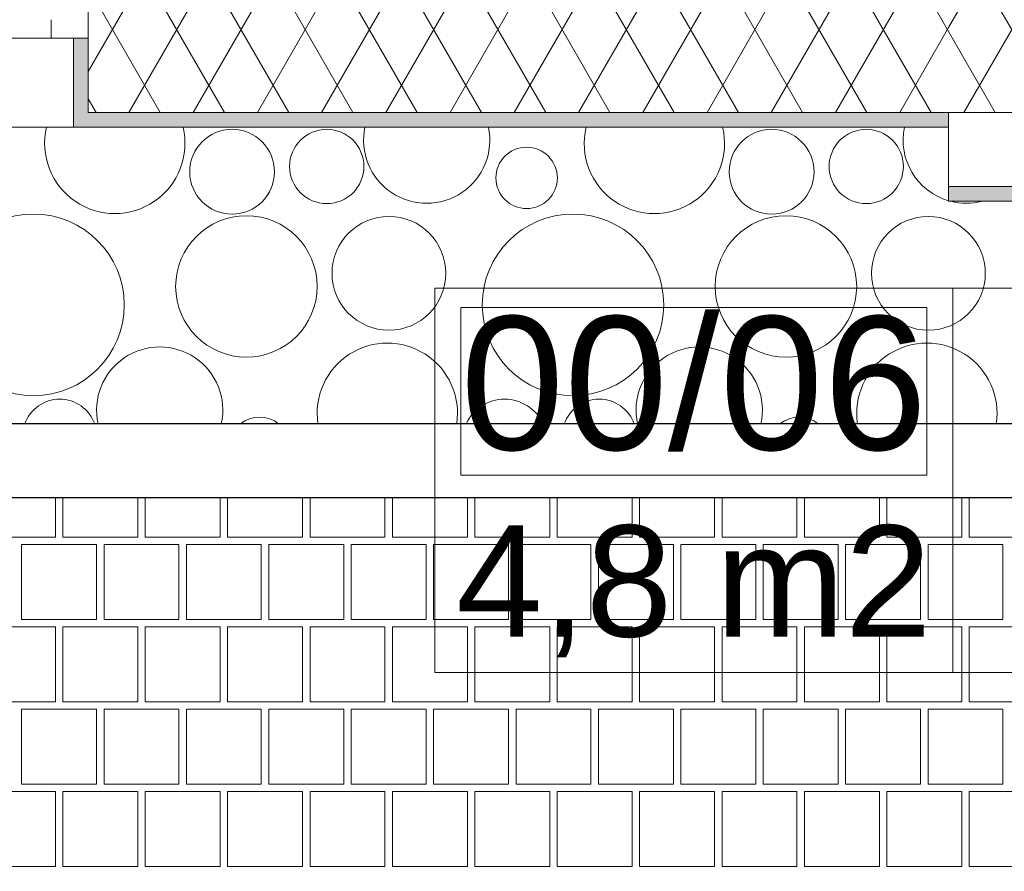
# Model space of a CAD drawing. Header units: millimetres. Extents: x -126271 to -88962, y -179170 to 5194.
# Tile 30 of 66: x -116822 to -115494, y -104260 to -103112. Entities that reach past the tile are written whole.
import ezdxf
from ezdxf.enums import TextEntityAlignment as Align

# ---------------------------------------------------------------- set-up
doc = ezdxf.new("R2010")
doc.units = ezdxf.units.MM
doc.header["$MEASUREMENT"] = 0
for name, color, linetype, lineweight in [('Nowe_0_Nr_pióra__21', 7, 'Continuous', 20), ('Nowe_2D - Rysunki i Obrazki_Nr_pióra__22', 8, 'Continuous', 25), ('Nowe_Konstrukcja - Ściany zew_Nr_pióra__21', 7, 'Continuous', 20), ('Nowe_Konstrukcja - Ściany zew_Nr_pióra__3', 7, 'Continuous', 13), ('Nowe_Okna Archicada_Nr_pióra__3', 7, 'Continuous', 13), ('Nowe_Wymiarowanie - Ogólne_Nr_pióra__42', 8, 'Continuous', 25)]:
    doc.layers.add(name, color=color, linetype=linetype, lineweight=lineweight)
for name, color, linetype, lineweight, true_color in [('Nowe_2D - Rysunki i Obrazki_Nr_pióra__105', 7, 'Continuous', 13, 0xcccccc), ('Nowe_2D - Rysunki i Obrazki_Nr_pióra__61', 7, 'Continuous', 18, 0x6a6a6a), ('Nowe_Konstrukcja - Ściany zew_Nr_pióra__105', 7, 'Continuous', 13, 0xcccccc), ('Nowe_Konstrukcja - Ściany zew_Nr_pióra__23', 7, 'Continuous', 13, 0x858585), ('Nowe_Metryczki pomieszczeń Archicada_Nr_pióra__81', 7, 'Continuous', 13, 0x6a6a6a), ('Nowe_Wymiarowanie - Ogólne_Nr_pióra__81', 7, 'Continuous', 13, 0x6a6a6a)]:
    doc.layers.add(name, color=color, linetype=linetype, lineweight=lineweight, true_color=true_color)
for name, color, linetype in [('Nowe_Elementy Modelu - Strefy', 7, 'Continuous'), ('Nowe_Konstrukcja - Ściany zew', 7, 'Continuous'), ('Nowe_Wymiarowanie - Ogólne', 7, 'Continuous')]:
    doc.layers.add(name, color=color, linetype=linetype)
doc.styles.add('STYL_AUTOMATYCZNY_1', font='arial.ttf')
doc.styles.add('STYL_AUTOMATYCZNY_2', font='arial.ttf')
doc.dimstyles.new('STYL_AUTOMATYCZNY__1', dxfattribs={"dimtxt": 150, "dimasz": 47.5, "dimexe": 0.18, "dimexo": 0.0625, "dimgap": 0, "dimtad": 1, "dimtih": 1, "dimtoh": 1, "dimdec": 0, "dimlfac": 0.1, "dimzin": 0, "dimdsep": 46, "dimtxsty": 'STYL_AUTOMATYCZNY_1', "dimblk": 'ARROWHEAD_6', "dimblk1": 'ARROWHEAD_6', "dimblk2": 'ARROWHEAD_6', "dimcen": 0.09, "dimse1": 1, "dimse2": 1, "dimclrd": 256, "dimclre": 256, "dimclrt": 8, "dimazin": 0, "dimtfac": 1, "dimtdec": 4, "dimtmove": 0, "dimatfit": 3, "dimfxl": 0, "dimtolj": 1, "dimtzin": 0, "dimarcsym": 0})
pattern_1 = [(60, (0, 0), (-64.951905, 37.5), []), (120, (0, 0), (64.951905, 37.5), [])]
pattern_2 = [(0, (0, 0), (0, 86.60254), [0, -50]), (0, (25, 43.3), (0, 86.60254), [0, -50])]
pattern_3 = [(45, (0, 0), (-63.63961, 63.63961), [])]

# ---------------------------------------------------------------- blocks, each defined once
blk = doc.blocks.new('WC P_00_06_14_1', base_point=(-115564.1, -103756.6))
at = {"layer": 'Nowe_Metryczki pomieszczeń Archicada_Nr_pióra__81', "color": 251, "linetype": 'Continuous', "lineweight": 13, "true_color": 0x6a6a6a}
for p, q in [((-116262.1, -103473.8), (-113919.7, -103473.8)), ((-116262.1, -103992.3), (-116262.1, -103473.8)), ((-115564.1, -103473.8), (-115564.1, -103992.3)), ((-116227.2, -103499.7), (-115599, -103499.7)), ((-116227.2, -103726), (-116227.2, -103499.7)), ((-115599, -103499.7), (-115599, -103726)), ((-115599, -103726), (-116227.2, -103726)), ((-116262.1, -103756.6), (-113919.7, -103756.6)), ((-113919.7, -103992.3), (-116262.1, -103992.3))]:
    blk.add_line(p, q, dxfattribs=at)
at = {"layer": 'Nowe_Metryczki pomieszczeń Archicada_Nr_pióra__81', "color": 251, "lineweight": 13, "true_color": 0x6a6a6a}
for tag, height, style, p in [('ROOM_NUMBER', 180, 'STYL_AUTOMATYCZNY_2', (-115913.1, -103601.7)), ('ROOM_NAME', 150, 'STYL_AUTOMATYCZNY_1', (-114741.9, -103607.9)), ('floor_f', 150, 'STYL_AUTOMATYCZNY_1', (-114741.9, -103855.4)), ('ROOM_CALC_AREA', 150, 'STYL_AUTOMATYCZNY_1', (-115913.1, -103868.7))]:
    blk.add_attdef(tag, text='', height=height, dxfattribs=dict(at, style=style)).set_placement(p, align=Align.MIDDLE_CENTER)
blk = doc.blocks.new('*X70')
at = {"layer": 'Nowe_Konstrukcja - Ściany zew_Nr_pióra__105', "color": 254, "linetype": 'Continuous', "lineweight": 13, "true_color": 0xcccccc}
for centre, radius in [((-116535.6, -103316.7), 57.2), ((-116408, -103309.6), 50.1), ((-115808.2, -103316.7), 57.2), ((-115680.6, -103309.6), 50.1), ((-116138.5, -103325), 41.4), ((-116803.4, -103496.3), 122.4), ((-116516.3, -103471.4), 95.4), ((-116324.2, -103453.7), 76.7), ((-116076, -103496.3), 122.4), ((-115788.9, -103471.4), 95.4), ((-115596.8, -103453.7), 76.7)]:
    blk.add_circle(centre, radius, dxfattribs=at)
for centre, radius, start, end in [((-116693.7, -103278.5), 94.6, 166.6559, 13.3441), ((-116273.2, -103274.1), 85.1, 168.1318, 11.8682), ((-115966.3, -103278.5), 94.6, 166.6559, 13.3441), ((-115545.8, -103274.1), 85.1, 168.1318, 253.831), ((-115545.8, -103274.1), 85.1, 255.7865, 284.2135), ((-116633.2, -103638.1), 85.1, 347.4406, 192.5594), ((-116326.3, -103642.4), 94.6, 351.3867, 188.6133), ((-115905.8, -103638.1), 85.1, 347.4406, 192.5594), ((-115598.9, -103642.4), 94.6, 351.3867, 188.6133), ((-116768, -103673.6), 50.1, 19.7598, 160.2402), ((-116168.2, -103680.7), 57.2, 24.8693, 155.1307), ((-116040.6, -103673.6), 50.1, 19.7598, 160.2402), ((-116498.5, -103689), 41.4, 51.4412, 128.5588), ((-115771.1, -103689), 41.4, 51.4412, 128.5588)]:
    blk.add_arc(centre, radius, start, end, dxfattribs=at)
blk = doc.blocks.new('Wypełnienie_2_1', base_point=(0, 0))
at = {"layer": 'Nowe_Konstrukcja - Ściany zew_Nr_pióra__105', "color": 254, "linetype": 'Continuous', "lineweight": 13, "true_color": 0xcccccc}
blk.add_blockref('*X70', (0, 0), dxfattribs=at)
blk = doc.blocks.new('*X78')
at = {"layer": 'Nowe_2D - Rysunki i Obrazki_Nr_pióra__105', "color": 254, "linetype": 'Continuous', "lineweight": 13, "true_color": 0xcccccc}
for p, q in [((-116773.9, -103809.4), (-116773.9, -103756.6)), ((-116763.8, -103756.6), (-116763.8, -103809.4)), ((-116662.8, -103809.4), (-116662.8, -103756.6)), ((-116652.7, -103756.6), (-116652.7, -103809.4)), ((-116551.7, -103809.4), (-116551.7, -103756.6)), ((-116541.6, -103756.6), (-116541.6, -103809.4)), ((-116440.6, -103809.4), (-116440.6, -103756.6)), ((-116430.5, -103756.6), (-116430.5, -103809.4)), ((-116329.5, -103809.4), (-116329.5, -103756.6)), ((-116319.4, -103756.6), (-116319.4, -103809.4)), ((-116218.4, -103809.4), (-116218.4, -103756.6)), ((-116208.3, -103756.6), (-116208.3, -103809.4)), ((-116107.3, -103809.4), (-116107.3, -103756.6)), ((-116097.2, -103756.6), (-116097.2, -103809.4)), ((-115996.2, -103809.4), (-115996.2, -103756.6)), ((-115986.1, -103756.6), (-115986.1, -103809.4)), ((-115885.1, -103809.4), (-115885.1, -103756.6)), ((-115875, -103756.6), (-115875, -103809.4)), ((-115774, -103809.4), (-115774, -103756.6)), ((-115763.9, -103756.6), (-115763.9, -103809.4)), ((-115662.9, -103809.4), (-115662.9, -103756.6)), ((-115652.8, -103756.6), (-115652.8, -103809.4)), ((-115551.8, -103809.4), (-115551.8, -103756.6)), ((-115541.7, -103756.6), (-115541.7, -103809.4)), ((-116874.9, -103809.4), (-116773.9, -103809.4)), ((-116718.4, -103819.5), (-116819.4, -103819.5)), ((-116819.4, -103819.5), (-116819.4, -103920.5)), ((-116763.8, -103809.4), (-116662.8, -103809.4)), ((-116718.4, -103920.5), (-116718.4, -103819.5)), ((-116708.3, -103920.5), (-116708.3, -103819.5)), ((-116708.3, -103819.5), (-116657.8, -103819.5)), ((-116607.3, -103819.5), (-116657.8, -103819.5)), ((-116652.7, -103809.4), (-116551.7, -103809.4)), ((-116607.3, -103920.5), (-116607.3, -103819.5)), ((-116496.2, -103819.5), (-116597.2, -103819.5)), ((-116597.2, -103819.5), (-116597.2, -103920.5)), ((-116541.6, -103809.4), (-116440.6, -103809.4)), ((-116496.2, -103920.5), (-116496.2, -103819.5)), ((-116486.1, -103920.5), (-116486.1, -103819.5)), ((-116486.1, -103819.5), (-116435.6, -103819.5)), ((-116385.1, -103819.5), (-116435.6, -103819.5)), ((-116430.5, -103809.4), (-116329.5, -103809.4)), ((-116385.1, -103920.5), (-116385.1, -103819.5)), ((-116274, -103819.5), (-116375, -103819.5)), ((-116375, -103819.5), (-116375, -103920.5)), ((-116319.4, -103809.4), (-116218.4, -103809.4)), ((-116274, -103920.5), (-116274, -103819.5)), ((-116263.9, -103920.5), (-116263.9, -103819.5)), ((-116263.9, -103819.5), (-116213.4, -103819.5)), ((-116162.9, -103819.5), (-116213.4, -103819.5)), ((-116208.3, -103809.4), (-116107.3, -103809.4)), ((-116162.9, -103920.5), (-116162.9, -103819.5)), ((-116051.8, -103819.5), (-116152.8, -103819.5)), ((-116152.8, -103819.5), (-116152.8, -103920.5)), ((-116097.2, -103809.4), (-115996.2, -103809.4)), ((-116051.8, -103920.5), (-116051.8, -103819.5)), ((-116041.7, -103920.5), (-116041.7, -103819.5)), ((-116041.7, -103819.5), (-115991.2, -103819.5)), ((-115940.7, -103819.5), (-115991.2, -103819.5)), ((-115986.1, -103809.4), (-115885.1, -103809.4)), ((-115940.7, -103920.5), (-115940.7, -103819.5)), ((-115829.6, -103819.5), (-115930.6, -103819.5)), ((-115930.6, -103819.5), (-115930.6, -103920.5)), ((-115875, -103809.4), (-115774, -103809.4)), ((-115829.6, -103920.5), (-115829.6, -103819.5)), ((-115819.5, -103920.5), (-115819.5, -103819.5)), ((-115819.5, -103819.5), (-115769, -103819.5)), ((-115718.5, -103819.5), (-115769, -103819.5)), ((-115763.9, -103809.4), (-115662.9, -103809.4)), ((-115718.5, -103920.5), (-115718.5, -103819.5)), ((-115607.4, -103819.5), (-115708.4, -103819.5)), ((-115708.4, -103819.5), (-115708.4, -103920.5)), ((-115652.8, -103809.4), (-115551.8, -103809.4)), ((-115607.4, -103920.5), (-115607.4, -103819.5)), ((-115597.3, -103920.5), (-115597.3, -103819.5)), ((-115597.3, -103819.5), (-115546.8, -103819.5)), ((-115496.3, -103819.5), (-115546.8, -103819.5)), ((-115541.7, -103809.4), (-115440.7, -103809.4)), ((-115496.3, -103920.5), (-115496.3, -103819.5)), ((-116819.4, -103920.5), (-116718.4, -103920.5)), ((-116657.8, -103920.5), (-116708.3, -103920.5)), ((-116657.8, -103920.5), (-116607.3, -103920.5)), ((-116597.2, -103920.5), (-116496.2, -103920.5)), ((-116435.6, -103920.5), (-116486.1, -103920.5)), ((-116435.6, -103920.5), (-116385.1, -103920.5)), ((-116375, -103920.5), (-116274, -103920.5)), ((-116213.4, -103920.5), (-116263.9, -103920.5)), ((-116213.4, -103920.5), (-116162.9, -103920.5)), ((-116152.8, -103920.5), (-116051.8, -103920.5)), ((-115991.2, -103920.5), (-116041.7, -103920.5)), ((-115991.2, -103920.5), (-115940.7, -103920.5)), ((-115930.6, -103920.5), (-115829.6, -103920.5)), ((-115769, -103920.5), (-115819.5, -103920.5)), ((-115769, -103920.5), (-115718.5, -103920.5)), ((-115708.4, -103920.5), (-115607.4, -103920.5)), ((-115546.8, -103920.5), (-115597.3, -103920.5)), ((-115546.8, -103920.5), (-115496.3, -103920.5)), ((-116773.9, -103930.6), (-116874.9, -103930.6)), ((-116773.9, -104031.6), (-116773.9, -103930.6)), ((-116662.8, -103930.6), (-116763.8, -103930.6)), ((-116763.8, -103930.6), (-116763.8, -104031.6)), ((-116662.8, -104031.6), (-116662.8, -103930.6)), ((-116551.7, -103930.6), (-116652.7, -103930.6)), ((-116652.7, -103930.6), (-116652.7, -104031.6)), ((-116551.7, -104031.6), (-116551.7, -103930.6)), ((-116440.6, -103930.6), (-116541.6, -103930.6)), ((-116541.6, -103930.6), (-116541.6, -104031.6)), ((-116440.6, -104031.6), (-116440.6, -103930.6)), ((-116329.5, -103930.6), (-116430.5, -103930.6)), ((-116430.5, -103930.6), (-116430.5, -104031.6)), ((-116329.5, -104031.6), (-116329.5, -103930.6)), ((-116218.4, -103930.6), (-116319.4, -103930.6)), ((-116319.4, -103930.6), (-116319.4, -104031.6)), ((-116218.4, -104031.6), (-116218.4, -103930.6)), ((-116107.3, -103930.6), (-116208.3, -103930.6)), ((-116208.3, -103930.6), (-116208.3, -104031.6)), ((-116107.3, -104031.6), (-116107.3, -103930.6)), ((-115996.2, -103930.6), (-116097.2, -103930.6)), ((-116097.2, -103930.6), (-116097.2, -104031.6)), ((-115996.2, -104031.6), (-115996.2, -103930.6)), ((-115885.1, -103930.6), (-115986.1, -103930.6)), ((-115986.1, -103930.6), (-115986.1, -104031.6)), ((-115885.1, -104031.6), (-115885.1, -103930.6)), ((-115774, -103930.6), (-115875, -103930.6)), ((-115875, -103930.6), (-115875, -104031.6)), ((-115774, -104031.6), (-115774, -103930.6)), ((-115662.9, -103930.6), (-115763.9, -103930.6)), ((-115763.9, -103930.6), (-115763.9, -104031.6)), ((-115662.9, -104031.6), (-115662.9, -103930.6)), ((-115551.8, -103930.6), (-115652.8, -103930.6)), ((-115652.8, -103930.6), (-115652.8, -104031.6)), ((-115551.8, -104031.6), (-115551.8, -103930.6)), ((-115440.7, -103930.6), (-115541.7, -103930.6)), ((-115541.7, -103930.6), (-115541.7, -104031.6)), ((-116874.9, -104031.6), (-116773.9, -104031.6)), ((-116763.8, -104031.6), (-116662.8, -104031.6)), ((-116652.7, -104031.6), (-116551.7, -104031.6)), ((-116541.6, -104031.6), (-116440.6, -104031.6)), ((-116430.5, -104031.6), (-116329.5, -104031.6)), ((-116319.4, -104031.6), (-116218.4, -104031.6)), ((-116208.3, -104031.6), (-116107.3, -104031.6)), ((-116097.2, -104031.6), (-115996.2, -104031.6)), ((-115986.1, -104031.6), (-115885.1, -104031.6)), ((-115875, -104031.6), (-115774, -104031.6)), ((-115763.9, -104031.6), (-115662.9, -104031.6)), ((-115652.8, -104031.6), (-115551.8, -104031.6)), ((-115541.7, -104031.6), (-115440.7, -104031.6)), ((-116718.4, -104041.7), (-116819.4, -104041.7)), ((-116819.4, -104041.7), (-116819.4, -104142.7)), ((-116718.4, -104142.7), (-116718.4, -104041.7)), ((-116708.3, -104142.7), (-116708.3, -104041.7)), ((-116708.3, -104041.7), (-116657.8, -104041.7)), ((-116607.3, -104041.7), (-116657.8, -104041.7)), ((-116607.3, -104142.7), (-116607.3, -104041.7)), ((-116496.2, -104041.7), (-116597.2, -104041.7)), ((-116597.2, -104041.7), (-116597.2, -104142.7)), ((-116496.2, -104142.7), (-116496.2, -104041.7)), ((-116486.1, -104142.7), (-116486.1, -104041.7)), ((-116486.1, -104041.7), (-116435.6, -104041.7)), ((-116385.1, -104041.7), (-116435.6, -104041.7)), ((-116385.1, -104142.7), (-116385.1, -104041.7)), ((-116274, -104041.7), (-116375, -104041.7)), ((-116375, -104041.7), (-116375, -104142.7)), ((-116274, -104142.7), (-116274, -104041.7)), ((-116263.9, -104142.7), (-116263.9, -104041.7)), ((-116263.9, -104041.7), (-116213.4, -104041.7)), ((-116162.9, -104041.7), (-116213.4, -104041.7)), ((-116162.9, -104142.7), (-116162.9, -104041.7)), ((-116051.8, -104041.7), (-116152.8, -104041.7)), ((-116152.8, -104041.7), (-116152.8, -104142.7)), ((-116051.8, -104142.7), (-116051.8, -104041.7)), ((-116041.7, -104142.7), (-116041.7, -104041.7)), ((-116041.7, -104041.7), (-115991.2, -104041.7)), ((-115940.7, -104041.7), (-115991.2, -104041.7)), ((-115940.7, -104142.7), (-115940.7, -104041.7)), ((-115829.6, -104041.7), (-115930.6, -104041.7)), ((-115930.6, -104041.7), (-115930.6, -104142.7)), ((-115829.6, -104142.7), (-115829.6, -104041.7)), ((-115819.5, -104142.7), (-115819.5, -104041.7)), ((-115819.5, -104041.7), (-115769, -104041.7)), ((-115718.5, -104041.7), (-115769, -104041.7)), ((-115718.5, -104142.7), (-115718.5, -104041.7)), ((-115607.4, -104041.7), (-115708.4, -104041.7)), ((-115708.4, -104041.7), (-115708.4, -104142.7)), ((-115607.4, -104142.7), (-115607.4, -104041.7)), ((-115597.3, -104142.7), (-115597.3, -104041.7)), ((-115597.3, -104041.7), (-115546.8, -104041.7)), ((-115496.3, -104041.7), (-115546.8, -104041.7)), ((-115496.3, -104142.7), (-115496.3, -104041.7)), ((-116773.9, -104152.8), (-116874.9, -104152.8)), ((-116819.4, -104142.7), (-116718.4, -104142.7)), ((-116773.9, -104253.8), (-116773.9, -104152.8)), ((-116662.8, -104152.8), (-116763.8, -104152.8)), ((-116763.8, -104152.8), (-116763.8, -104253.8)), ((-116657.8, -104142.7), (-116708.3, -104142.7)), ((-116662.8, -104253.8), (-116662.8, -104152.8)), ((-116657.8, -104142.7), (-116607.3, -104142.7)), ((-116551.7, -104152.8), (-116652.7, -104152.8)), ((-116652.7, -104152.8), (-116652.7, -104253.8)), ((-116597.2, -104142.7), (-116496.2, -104142.7)), ((-116551.7, -104253.8), (-116551.7, -104152.8)), ((-116440.6, -104152.8), (-116541.6, -104152.8)), ((-116541.6, -104152.8), (-116541.6, -104253.8)), ((-116435.6, -104142.7), (-116486.1, -104142.7)), ((-116440.6, -104253.8), (-116440.6, -104152.8)), ((-116435.6, -104142.7), (-116385.1, -104142.7)), ((-116329.5, -104152.8), (-116430.5, -104152.8)), ((-116430.5, -104152.8), (-116430.5, -104253.8)), ((-116375, -104142.7), (-116274, -104142.7)), ((-116329.5, -104253.8), (-116329.5, -104152.8)), ((-116218.4, -104152.8), (-116319.4, -104152.8)), ((-116319.4, -104152.8), (-116319.4, -104253.8)), ((-116213.4, -104142.7), (-116263.9, -104142.7)), ((-116218.4, -104253.8), (-116218.4, -104152.8)), ((-116213.4, -104142.7), (-116162.9, -104142.7)), ((-116107.3, -104152.8), (-116208.3, -104152.8)), ((-116208.3, -104152.8), (-116208.3, -104253.8)), ((-116152.8, -104142.7), (-116051.8, -104142.7)), ((-116107.3, -104253.8), (-116107.3, -104152.8)), ((-115996.2, -104152.8), (-116097.2, -104152.8)), ((-116097.2, -104152.8), (-116097.2, -104253.8)), ((-115991.2, -104142.7), (-116041.7, -104142.7)), ((-115996.2, -104253.8), (-115996.2, -104152.8)), ((-115991.2, -104142.7), (-115940.7, -104142.7)), ((-115885.1, -104152.8), (-115986.1, -104152.8)), ((-115986.1, -104152.8), (-115986.1, -104253.8)), ((-115930.6, -104142.7), (-115829.6, -104142.7)), ((-115885.1, -104253.8), (-115885.1, -104152.8)), ((-115774, -104152.8), (-115875, -104152.8)), ((-115875, -104152.8), (-115875, -104253.8)), ((-115769, -104142.7), (-115819.5, -104142.7)), ((-115774, -104253.8), (-115774, -104152.8)), ((-115769, -104142.7), (-115718.5, -104142.7)), ((-115662.9, -104152.8), (-115763.9, -104152.8)), ((-115763.9, -104152.8), (-115763.9, -104253.8)), ((-115708.4, -104142.7), (-115607.4, -104142.7)), ((-115662.9, -104253.8), (-115662.9, -104152.8)), ((-115551.8, -104152.8), (-115652.8, -104152.8)), ((-115652.8, -104152.8), (-115652.8, -104253.8)), ((-115546.8, -104142.7), (-115597.3, -104142.7)), ((-115551.8, -104253.8), (-115551.8, -104152.8)), ((-115546.8, -104142.7), (-115496.3, -104142.7)), ((-115440.7, -104152.8), (-115541.7, -104152.8)), ((-115541.7, -104152.8), (-115541.7, -104253.8)), ((-116874.9, -104253.8), (-116773.9, -104253.8)), ((-116763.8, -104253.8), (-116662.8, -104253.8)), ((-116652.7, -104253.8), (-116551.7, -104253.8)), ((-116541.6, -104253.8), (-116440.6, -104253.8)), ((-116430.5, -104253.8), (-116329.5, -104253.8)), ((-116319.4, -104253.8), (-116218.4, -104253.8)), ((-116208.3, -104253.8), (-116107.3, -104253.8)), ((-116097.2, -104253.8), (-115996.2, -104253.8)), ((-115986.1, -104253.8), (-115885.1, -104253.8)), ((-115875, -104253.8), (-115774, -104253.8)), ((-115763.9, -104253.8), (-115662.9, -104253.8)), ((-115652.8, -104253.8), (-115551.8, -104253.8)), ((-115541.7, -104253.8), (-115440.7, -104253.8))]:
    blk.add_line(p, q, dxfattribs=at)
blk = doc.blocks.new('Wypełnienie_6_1', base_point=(0, 0))
at = {"layer": 'Nowe_2D - Rysunki i Obrazki_Nr_pióra__61', "color": 251, "linetype": 'Continuous', "lineweight": 18, "true_color": 0x6a6a6a, "flags": 128}
blk.add_lwpolyline([(-122719.5, -104256.6), (-120658.6, -104256.6), (-120658.6, -103756.6), (-107467.6, -103756.6), (-107467.6, -103356.6), (-105967.6, -103356.6), (-105967.6, -103756.6), (-97100.3, -103756.6), (-97100.3, -104256.6), (-95039.5, -104256.6), (-95039.5, -102678.1), (-93589.5, -102678.1), (-93589.5, -101178.1), (-95039.5, -101178.1), (-95039.5, -90766.6), (-106019.5, -90766.6), (-106019.5, -90866.6), (-111739.5, -90866.6), (-111739.5, -90766.6), (-122719.5, -90766.6), (-122719.5, -96376.6), (-122319.5, -96376.6), (-122319.5, -97574.9), (-122719.5, -97574.9)], close=True, dxfattribs=at)
at = {"layer": 'Nowe_2D - Rysunki i Obrazki_Nr_pióra__105', "color": 254, "linetype": 'Continuous', "lineweight": 13, "true_color": 0xcccccc}
blk.add_blockref('*X78', (0, 0), dxfattribs=at)
blk = doc.blocks.new('Ściana_45_1', base_point=(-115569.5, -102966.6))
at = {"layer": 'Nowe_Konstrukcja - Ściany zew_Nr_pióra__23', "linetype": 'Continuous', "lineweight": 13, "true_color": 0x858585}
h = blk.add_hatch(dxfattribs=at)
h.set_pattern_fill('Tynk_0001', color=252, style=0, pattern_type=2)
h.set_pattern_definition(pattern_2)
h.paths.add_polyline_path([(-115549.5, -102826.6), (-115569.5, -102826.6), (-115569.5, -102846.6), (-115549.5, -102846.6)])
h = blk.add_hatch(dxfattribs=at)
h.set_pattern_fill('Tynk_0001', color=252, style=0, pattern_type=2)
h.set_pattern_definition(pattern_2)
h.paths.add_polyline_path([(-115409.5, -102826.6), (-115429.5, -102826.6), (-115429.5, -102846.6), (-115409.5, -102846.6)])
h = blk.add_hatch(dxfattribs=at)
h.set_pattern_fill('Tynk_0001', color=252, style=0, pattern_type=2)
h.set_pattern_definition(pattern_2)
h.paths.add_polyline_path([(-115409.5, -102846.6), (-114438.7, -102846.6), (-114438.7, -102826.6), (-115409.5, -102826.6)])
h = blk.add_hatch(dxfattribs=at)
h.set_pattern_fill('Bloczki_ceramiczne_0001', color=252, style=0, pattern_type=2)
h.set_pattern_definition(pattern_3)
h.paths.add_polyline_path([(-115549.5, -102846.6), (-115569.5, -102846.6), (-115569.5, -103086.6), (-115549.5, -103086.6)])
h = blk.add_hatch(dxfattribs=at)
h.set_pattern_fill('Bloczki_ceramiczne_0001', color=252, style=0, pattern_type=2)
h.set_pattern_definition(pattern_3)
h.paths.add_polyline_path([(-115429.5, -102846.6), (-115549.5, -102846.6), (-115549.5, -103086.6), (-115429.5, -103086.6)])
h = blk.add_hatch(dxfattribs=at)
h.set_pattern_fill('Bloczki_ceramiczne_0001', color=252, style=0, pattern_type=2)
h.set_pattern_definition(pattern_3)
h.paths.add_polyline_path([(-115429.5, -103086.6), (-114438.7, -103086.6), (-114438.7, -102846.6), (-115429.5, -102846.6)])
h = blk.add_hatch(dxfattribs=at)
h.set_pattern_fill('Izolacja_miękka_0001', color=252, style=0, pattern_type=2)
h.set_pattern_definition(pattern_1)
h.paths.add_polyline_path([(-115569.5, -103236.6), (-114438.7, -103236.6), (-114438.7, -103086.6), (-115569.5, -103086.6)])
at = {"layer": 'Nowe_Konstrukcja - Ściany zew_Nr_pióra__23', "linetype": 'Continuous', "lineweight": 0, "true_color": 0xdfdfdf}
blk.add_hatch(color=254, dxfattribs=at).paths.add_polyline_path([(-115569.5, -103356.6), (-114438.7, -103356.6), (-114438.7, -103336.6), (-115569.5, -103336.6)])
at = {"layer": 'Nowe_Konstrukcja - Ściany zew_Nr_pióra__21', "color": 7, "linetype": 'Continuous', "lineweight": 20, "flags": 128}
for points in [[(-114438.7, -102826.6), (-115409.5, -102826.6)], [(-115569.5, -103236.6), (-115569.5, -103356.6)], [(-114438.7, -103356.6), (-114438.7, -103236.6)], [(-115569.5, -103356.6), (-114438.7, -103356.6)]]:
    blk.add_lwpolyline(points, dxfattribs=at)
at = {"layer": 'Nowe_Konstrukcja - Ściany zew_Nr_pióra__3', "color": 7, "linetype": 'Continuous', "lineweight": 13}
for p, q in [((-115549.5, -102826.6), (-115549.5, -102846.6)), ((-115429.5, -102846.6), (-115429.5, -102826.6)), ((-115549.5, -102846.6), (-115569.5, -102846.6)), ((-114438.7, -102846.6), (-115429.5, -102846.6)), ((-115569.5, -103086.6), (-115549.5, -103086.6)), ((-115549.5, -103086.6), (-115429.5, -103086.6)), ((-115429.5, -103086.6), (-114438.7, -103086.6)), ((-115569.5, -103236.6), (-114438.7, -103236.6)), ((-115569.5, -103336.6), (-114438.7, -103336.6))]:
    blk.add_line(p, q, dxfattribs=at)
blk = doc.blocks.new('Okno 27_4')
at = {"layer": 'Nowe_Okna Archicada_Nr_pióra__3', "color": 7, "linetype": 'Continuous', "lineweight": 13}
for p, q in [((-750, -50), (-750, 0)), ((-750, -50), (-750, 0)), ((-700, -25), (-700, -50)), ((-700, -50), (-750, -50)), ((-730, -50), (-730, -170)), ((700, -50), (-700, -50)), ((-750, -170), (-730, -170)), ((-730, -170), (730, -170))]:
    blk.add_line(p, q, dxfattribs=at)
blk = doc.blocks.new('Ściana_46_1', base_point=(-118230.3, -102966.6))
at = {"layer": 'Nowe_Konstrukcja - Ściany zew_Nr_pióra__23', "linetype": 'Continuous', "lineweight": 13, "true_color": 0x858585}
h = blk.add_hatch(dxfattribs=at)
h.set_pattern_fill('Izolacja_miękka_0001', color=252, style=0, pattern_type=2)
h.set_pattern_definition(pattern_1)
h.paths.add_polyline_path([(-115569.5, -103086.6), (-116729.5, -103086.6), (-116729.5, -103136.6), (-116729.5, -103236.6), (-115569.5, -103236.6)])
at = {"layer": 'Nowe_Konstrukcja - Ściany zew_Nr_pióra__23', "linetype": 'Continuous', "lineweight": 0, "true_color": 0xdfdfdf}
for points in [[(-116749.5, -103256.6), (-116729.5, -103256.6), (-116729.5, -103236.6), (-116729.5, -103136.6), (-116749.5, -103136.6)], [(-116729.5, -103236.6), (-116729.5, -103256.6), (-115569.5, -103256.6), (-115569.5, -103236.6)]]:
    blk.add_hatch(color=254, dxfattribs=at).paths.add_polyline_path(points)
at = {"layer": 'Nowe_Konstrukcja - Ściany zew_Nr_pióra__21', "color": 7, "linetype": 'Continuous', "lineweight": 20}
for p, q in [((-116729.5, -103136.6), (-116729.5, -103086.6)), ((-116749.5, -103136.6), (-116749.5, -103256.6)), ((-116729.5, -103136.6), (-116749.5, -103136.6)), ((-116729.5, -103256.6), (-116749.5, -103256.6))]:
    blk.add_line(p, q, dxfattribs=at)
at = {"layer": 'Nowe_Konstrukcja - Ściany zew_Nr_pióra__21', "color": 7, "linetype": 'Continuous', "lineweight": 20, "flags": 128}
for points in [[(-115569.5, -103256.6), (-115569.5, -103236.6)], [(-116729.5, -103256.6), (-115569.5, -103256.6)]]:
    blk.add_lwpolyline(points, dxfattribs=at)
at = {"layer": 'Nowe_Konstrukcja - Ściany zew_Nr_pióra__3', "color": 7, "linetype": 'Continuous', "lineweight": 13}
for q in [(-116729.5, -103136.6), (-115569.5, -103236.6)]:
    blk.add_line((-116729.5, -103236.6), q, dxfattribs=at)
at = {"layer": 'Nowe_Okna Archicada_Nr_pióra__3', "color": 7, "linetype": 'Continuous', "lineweight": 13, "xscale": -1, "zscale": 1000}
blk.add_blockref('Okno 27_4', (-117479.5, -103086.6), dxfattribs=at)
blk = doc.blocks.new('*D340')
at = {"layer": 'Nowe_Wymiarowanie - Ogólne_Nr_pióra__81', "color": 251, "linetype": 'Continuous', "lineweight": 13, "true_color": 0x6a6a6a}
for p, q in [((-116729.5, -105779.7), (-116729.5, -105873.5)), ((-107467.6, -105779.7), (-107467.6, -105873.5)), ((-116754.5, -105851.6), (-116704.5, -105801.6)), ((-107492.6, -105851.6), (-107442.6, -105801.6)), ((-116729.5, -105826.6), (-118229.5, -105826.6)), ((-107467.6, -105826.6), (-116729.5, -105826.6)), ((-105967.6, -105826.6), (-107467.6, -105826.6))]:
    blk.add_line(p, q, dxfattribs=at)
at = {"layer": 'Nowe_Wymiarowanie - Ogólne_Nr_pióra__42', "color": 8, "lineweight": 25, "insert": (-112270.2, -105796.6), "char_height": 150, "attachment_point": 7, "style": 'STYL_AUTOMATYCZNY_1'}
blk.add_mtext('\\A1;{\\pql;\\fArial|b0|i0|c238|p0;\\W1.000000;926}', dxfattribs=at)
blk = doc.blocks.new('ARROWHEAD_6')
at = {"color": 0, "linetype": 'Continuous', "lineweight": 0}
for p, q in [((-0.5, -0.5), (0.5, 0.5)), ((0, 0), (-1, 0))]:
    blk.add_line(p, q, dxfattribs=at)
blk = doc.blocks.new('*D341')
at = {"layer": 'Nowe_Wymiarowanie - Ogólne_Nr_pióra__81', "color": 251, "linetype": 'Continuous', "lineweight": 13, "true_color": 0x6a6a6a}
for p, q in [((-118229.5, -105779.7), (-118229.5, -105873.5)), ((-116729.5, -105779.7), (-116729.5, -105873.5)), ((-118254.5, -105851.6), (-118204.5, -105801.6)), ((-116754.5, -105851.6), (-116704.5, -105801.6)), ((-118229.5, -105826.6), (-119619.5, -105826.6)), ((-116729.5, -105826.6), (-118229.5, -105826.6))]:
    blk.add_line(p, q, dxfattribs=at)
at = {"layer": 'Nowe_Wymiarowanie - Ogólne_Nr_pióra__42', "color": 8, "lineweight": 25, "insert": (-117651.1, -105796.6), "char_height": 150, "attachment_point": 7, "style": 'STYL_AUTOMATYCZNY_1'}
blk.add_mtext('\\A1;{\\pql;\\fArial|b0|i0|c238|p0;\\W1.000000;150}', dxfattribs=at)
blk = doc.blocks.new('*D349')
at = {"layer": 'Nowe_Wymiarowanie - Ogólne_Nr_pióra__81', "color": 251, "linetype": 'Continuous', "lineweight": 13, "true_color": 0x6a6a6a}
for p, q in [((-121039.5, -106079.8), (-121039.5, -106173.6)), ((-112029.5, -106079.8), (-112029.5, -106173.6)), ((-121064.5, -106151.7), (-121014.5, -106101.7)), ((-112054.5, -106151.7), (-112004.5, -106101.7)), ((-112029.5, -106126.7), (-121039.5, -106126.7)), ((-105729.5, -106126.7), (-112029.5, -106126.7))]:
    blk.add_line(p, q, dxfattribs=at)
at = {"layer": 'Nowe_Wymiarowanie - Ogólne_Nr_pióra__42', "color": 8, "lineweight": 25, "insert": (-116706.1, -106096.7), "char_height": 150, "attachment_point": 7, "style": 'STYL_AUTOMATYCZNY_1'}
blk.add_mtext('\\A1;{\\pql;\\fArial|b0|i0|c238|p0;\\W1.000000;901}', dxfattribs=at)
blk = doc.blocks.new('*D350')
at = {"layer": 'Nowe_Wymiarowanie - Ogólne_Nr_pióra__81', "color": 251, "linetype": 'Continuous', "lineweight": 13, "true_color": 0x6a6a6a}
for p, q in [((-122319.5, -106079.8), (-122319.5, -106173.6)), ((-121039.5, -106079.8), (-121039.5, -106173.6)), ((-122294.5, -106101.7), (-122344.5, -106151.7)), ((-121064.5, -106151.7), (-121014.5, -106101.7)), ((-122319.5, -106126.7), (-122357, -106126.7)), ((-121039.5, -106126.7), (-122319.5, -106126.7)), ((-112029.5, -106126.7), (-121039.5, -106126.7))]:
    blk.add_line(p, q, dxfattribs=at)
at = {"layer": 'Nowe_Wymiarowanie - Ogólne_Nr_pióra__42', "color": 8, "lineweight": 25, "insert": (-121851.1, -106096.7), "char_height": 150, "attachment_point": 7, "style": 'STYL_AUTOMATYCZNY_1'}
blk.add_mtext('\\A1;{\\pql;\\fArial|b0|i0|c238|p0;\\W1.000000;128}', dxfattribs=at)
blk = doc.blocks.new('*D355')
at = {"layer": 'Nowe_Wymiarowanie - Ogólne_Nr_pióra__81', "color": 251, "linetype": 'Continuous', "lineweight": 13, "true_color": 0x6a6a6a}
for p, q in [((-122319.5, -106379.7), (-122319.5, -106473.5)), ((-121929.5, -106379.7), (-121929.5, -106473.5)), ((-122294.5, -106401.6), (-122344.5, -106451.6)), ((-121954.5, -106451.6), (-121904.5, -106401.6)), ((-122319.5, -106426.6), (-122357, -106426.6)), ((-121929.5, -106426.6), (-122319.5, -106426.6)), ((-112029.5, -106426.6), (-121929.5, -106426.6))]:
    blk.add_line(p, q, dxfattribs=at)
at = {"layer": 'Nowe_Wymiarowanie - Ogólne_Nr_pióra__42', "color": 8, "lineweight": 25, "insert": (-122238.9, -106396.6), "char_height": 150, "attachment_point": 7, "style": 'STYL_AUTOMATYCZNY_1'}
blk.add_mtext('\\A1;{\\pql;\\fArial|b0|i0|c238|p0;\\W1.000000;39}', dxfattribs=at)

msp = doc.modelspace()

# ---------------------------------------------------------------- linework, layer by layer
at = {"layer": 'Nowe_0_Nr_pióra__21', "color": 7, "linetype": 'Continuous', "lineweight": 20, "flags": 128}
msp.add_lwpolyline([(-122719.5, -97866.6), (-122719.5, -104256.6), (-120658.6, -104256.6), (-120658.6, -103756.6), (-107467.6, -103756.6)], dxfattribs=at)
at = {"layer": 'Nowe_2D - Rysunki i Obrazki_Nr_pióra__22', "color": 8, "linetype": 'Continuous', "lineweight": 25, "flags": 128}
for points in [[(-111739.5, -103756.6), (-120658.6, -103756.6), (-120658.6, -104256.6), (-122719.5, -104256.6), (-122719.5, -97574.9)], [(-107567.6, -103656.6), (-120758.6, -103656.6), (-120758.6, -104156.6), (-122619.5, -104156.6), (-122619.5, -97674.9)]]:
    msp.add_lwpolyline(points, dxfattribs=at)

# ---------------------------------------------------------------- block references
at = {"layer": 'Nowe_2D - Rysunki i Obrazki_Nr_pióra__105', "color": 254, "linetype": 'Continuous', "lineweight": 13, "true_color": 0xcccccc}
msp.add_blockref('Wypełnienie_6_1', (0, 0), dxfattribs=at)
at = {"layer": 'Nowe_Elementy Modelu - Strefy', "color": 251, "linetype": 'Continuous', "lineweight": 13, "true_color": 0x6a6a6a}
ref = msp.add_blockref('WC P_00_06_14_1', (-115564.1, -103756.6), dxfattribs=at)
ref.add_attrib('ROOM_NUMBER', '00/06', dxfattribs={"layer": 'Nowe_Metryczki pomieszczeń Archicada_Nr_pióra__81', "color": 251, "lineweight": 13, "true_color": 0x6a6a6a, "height": 180, "style": 'STYL_AUTOMATYCZNY_2'}).set_placement((-115913.1, -103601.7), align=Align.MIDDLE_CENTER)
ref.add_attrib('ROOM_CALC_AREA', '4,8 m2', dxfattribs={"layer": 'Nowe_Metryczki pomieszczeń Archicada_Nr_pióra__81', "color": 251, "lineweight": 13, "true_color": 0x6a6a6a, "height": 150, "style": 'STYL_AUTOMATYCZNY_1'}).set_placement((-115913.1, -103868.7), align=Align.MIDDLE_CENTER)
at = {"layer": 'Nowe_Konstrukcja - Ściany zew', "color": 7, "lineweight": 20}
for name, p in [('Ściana_46_1', (-118230.3, -102966.6)), ('Ściana_45_1', (-115569.5, -102966.6))]:
    msp.add_blockref(name, p, dxfattribs=at)
at = {"layer": 'Nowe_Konstrukcja - Ściany zew_Nr_pióra__105', "color": 254, "linetype": 'Continuous', "lineweight": 13, "true_color": 0xcccccc}
msp.add_blockref('Wypełnienie_2_1', (0, 0), dxfattribs=at)

# ---------------------------------------------------------------- dimensions: what is measured, and where the dimension line sits
at = {"layer": 'Nowe_Wymiarowanie - Ogólne', "color": 251, "linetype": 'Continuous', "lineweight": 13, "true_color": 0x6a6a6a}
for base, p1, p2, picture, middle in [((-121039.5, -106126.7), (-112029.5, -102966.6), (-121039.5, -103836.6), '*D349', (-116534.9, -106021.7)), ((-118229.5, -105826.6), (-116729.5, -103086.6), (-118229.5, -103136.6), '*D341', (-117479.9, -105721.6)), ((-116729.5, -105826.6), (-107467.6, -103256.6), (-116729.5, -103086.6), '*D340', (-112098.9, -105721.6)), ((-122319.5, -106126.7), (-121039.5, -103836.6), (-122319.5, -103836.6), '*D350', (-121679.9, -106021.7)), ((-122319.5, -106426.6), (-121929.5, -106426.6), (-122319.5, -103836.6), '*D355', (-122124.8, -106321.6))]:
    dim = msp.add_linear_dim(base=base, p1=p1, p2=p2, angle=180, dimstyle='STYL_AUTOMATYCZNY__1', dxfattribs=at)
    dim.commit()
    dim.dimension.update_dxf_attribs({"geometry": picture, "text_midpoint": middle, "dimtype": 160})

doc.saveas('drawing.dxf')
